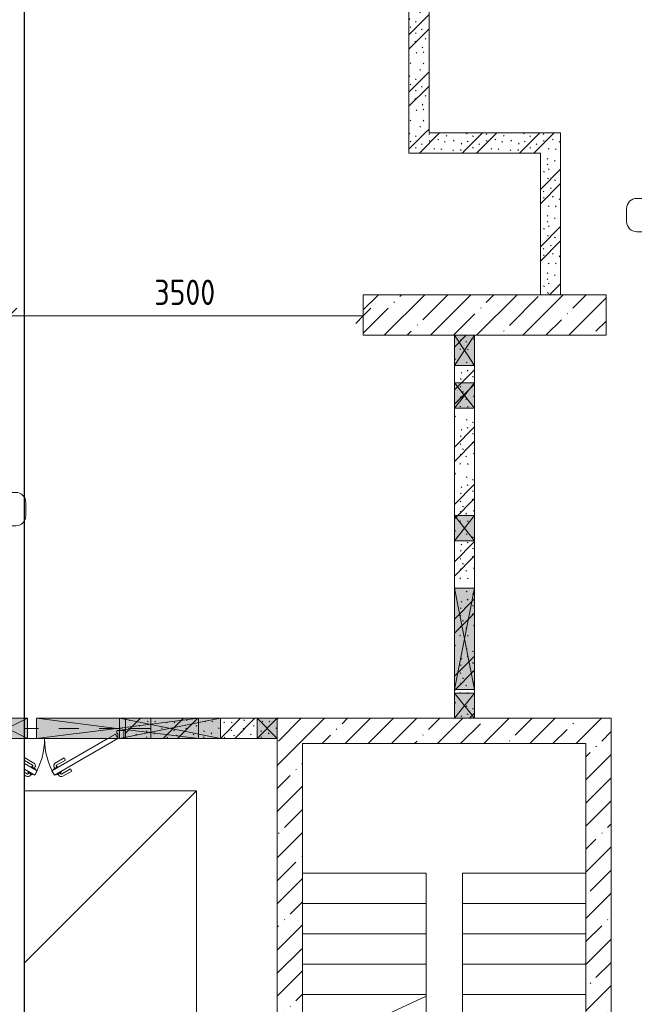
# Model space of a CAD drawing. Header units: millimetres. Extents: x -32229 to 192519, y -13689 to 125138.
# Tile 253 of 256: x 92160 to 98233, y 33039 to 42768. Entities that reach past the tile are written whole.
import ezdxf

# ---------------------------------------------------------------- set-up
doc = ezdxf.new("R2010")
doc.units = ezdxf.units.MM
for name, pattern in [('2_Пунктир_ 0_6 мм', [240, 120, -120]), ('3_ Штрих_ 1 х 1 мм', [400, 200, -200]), ('ADSK_Сверху', [900, 600, -300]), ('Штриховая', [1000, 600, -400])]:
    doc.linetypes.add(name, pattern=pattern)
for name, color, linetype, lineweight in [('A-____-____-DIMS', 7, 'Continuous', 9), ('A-____-____-DIMS-200', 7, 'Continuous', 9), ('A-AREA-____-IDEN', 7, 'Continuous', 9), ('A-DOOR-____-MCUT', 7, 'Continuous', 9), ('A-DOOR-____-OTLN', 7, 'Continuous', 18), ('A-DOOR-FRAM-MCUT', 7, 'Continuous', 9), ('A-FLOR-____-OTLN', 7, 'Continuous', 18), ('A-GLAZ-____-MCUT', 7, 'Continuous', 9), ('A-GLAZ-____-OTLN', 7, 'Continuous', 18), ('A-WALL-____-MCUT', 7, 'Continuous', 40), ('A-WALL-____-PATT', 7, 'Continuous', 40), ('E-CABL-TRAY-OTLN', 7, 'Continuous', 18), ('I-WALL-____-MCUT', 7, 'Continuous', 40), ('S-BEAM-____-OTLN', 7, 'Continuous', 18), ('S-COLS-____-MCUT', 7, 'Continuous', 40), ('S-COLS-____-OTLN', 7, 'Continuous', 18), ('S-STRS-____-MBND', 7, 'ADSK_Сверху', 18), ('S-STRS-____-OTLN', 7, 'Continuous', 18)]:
    doc.layers.add(name, color=color, linetype=linetype, lineweight=lineweight)
doc.styles.add('GOST Common_4', font='GOST_Common.ttf', dxfattribs={"width": 0.9, "height": 250})
doc.dimstyles.new('ГОСТ_2_5_мм2', dxfattribs={"dimscale": 304.8, "dimtxt": 251.428749, "dimasz": 0.492126, "dimexe": 0.492126, "dimexo": 0.656168, "dimgap": 0.098425, "dimtad": 1, "dimdec": 0, "dimdsep": 46, "dimtxsty": 'GOST Common_4', "dimblk1": 'OBLIQUE', "dimblk2": 'OBLIQUE', "dimsah": 1, "dimcen": 0.09, "dimazin": 2, "dimtfac": 1, "dimtdec": 4, "dimtix": 1, "dimtmove": 0, "dimatfit": 3, "dimfxl": 1, "dimtvp": 1, "dimtolj": 1, "dimtzin": 0, "dimarcsym": 2})
pattern_1 = [(45, (0, 0), (-228.0985, 228.0985), []), (45, (228.1, 0), (-228.0985, 228.0985), [403.225, -80.645, 6.706, -73.939])]
pattern_2 = [(135, (300.56, 377.28), (-565.6854, 6e-14), [10, -790]), (135, (349.8, 474.73), (-565.6854, 6e-14), [10, -790]), (135, (423.93, 473.06), (-565.6854, 6e-14), [10, -790]), (135, (229.92, 447.9), (-565.6854, 6e-14), [10, -790]), (135, (155.08, 447.9), (-565.6854, 6e-14), [10, -790]), (135, (114.9, 369.03), (-565.6854, 6e-14), [10, -790]), (135, (132.43, 285.8), (-565.6854, 6e-14), [10, -790]), (135, (214.66, 322), (-565.6854, 6e-14), [10, -790]), (135, (198.16, 261.88), (-565.6854, 6e-14), [10, -790]), (135, (45.2, 272.9), (-565.6854, 6e-14), [10, -790]), (135, (42.32, 336.16), (-565.6854, 6e-14), [10, -790]), (135, (92.26, 192.24), (-565.6854, 6e-14), [10, -790]), (135, (7.07, 149.2), (-565.6854, 6e-14), [10, -790]), (135, (80.6, 95.1), (-565.6854, 6e-14), [10, -790]), (135, (79.53, 36.94), (-565.6854, 6e-14), [10, -790]), (135, (153.87, 74.56), (-565.6854, 6e-14), [10, -790]), (135, (228.35, 124.8), (-565.6854, 6e-14), [10, -790]), (135, (279.75, 180.4), (-565.6854, 6e-14), [10, -790]), (135, (282.9, 31.63), (-565.6854, 6e-14), [10, -790]), (135, (377.38, 53.45), (-565.6854, 6e-14), [10, -790]), (135, (352.28, 102.7), (-565.6854, 6e-14), [10, -790]), (135, (354.05, 0), (-565.6854, 6e-14), [10, -790]), (135, (553.23, 16.45), (-565.6854, 6e-14), [10, -790]), (135, (542.38, 63.45), (-565.6854, 6e-14), [10, -790]), (135, (536.58, 239.3), (-565.6854, 6e-14), [10, -790]), (135, (475.85, 203.9), (-565.6854, 6e-14), [10, -790]), (135, (475.85, 316.54), (-565.6854, 6e-14), [10, -790]), (135, (520.8, 408.7), (-565.6854, 6e-14), [10, -790]), (135, (551.1, 470.8), (-565.6854, 6e-14), [10, -790]), (135, (235.25, 537.93), (-565.6854, 6e-14), [10, -790]), (135, (407.25, 547.65), (-565.6854, 6e-14), [10, -790]), (135, (94.5, 558.6), (-565.6854, 6e-14), [10, -790]), (135, (46.4, 532.3), (-565.6854, 6e-14), [10, -790]), (135, (85.56, 465.04), (-565.6854, 6e-14), [10, -790]), (135, (355.53, 181.14), (-565.6854, 6e-14), [10, -790]), (135, (362.23, 243.6), (-565.6854, 6e-14), [10, -790]), (135, (413.45, 344.1), (-565.6854, 6e-14), [10, -790]), (135, (286.3, 273.25), (-565.6854, 6e-14), [10, -790]), (135, (423.02, 263.72), (-565.6854, 6e-14), [10, -790]), (135, (162.94, 190.2), (-565.6854, 6e-14), [10, -790]), (135, (470.25, 120.93), (-565.6854, 6e-14), [10, -790]), (135, (484.48, 9.78), (-565.6854, 6e-14), [10, -790]), (45, (0, 212.13), (-565.6854, 0), []), (45, (212.13, 0), (-565.6854, 0), []), (45, (353.55, 0), (-565.6854, 0), []), (45, (0, 353.55), (-565.6854, 0), [])]

# ---------------------------------------------------------------- blocks, each defined once
blk = doc.blocks.new('АР_Дверь двупольная - 1600х2100h_725_725__техн_-4825154--01 ЭЛ')
at = {"layer": 'A-DOOR-____-MCUT', "color": 253, "lineweight": 13, "true_color": 0xaaaaaa}
for p, q in [((-725, 100), (-97.1, 462.5)), ((-72.1, 419.2), (-625, 100)), ((-97.1, 462.5), (-72.1, 419.2)), ((97.1, 462.5), (72.1, 419.2)), ((72.1, 419.2), (199.6, 345.6)), ((199.6, 403.3), (97.1, 462.5)), ((725, 100), (499.6, 230.1)), ((-700, 56.7), (-725, 100)), ((-625, 100), (-700, 56.7)), ((499.6, 172.4), (700, 56.7)), ((700, 56.7), (725, 100))]:
    blk.add_line(p, q, dxfattribs=at)
at = {"layer": 'A-DOOR-____-OTLN', "color": 253, "lineweight": 5, "true_color": 0xaaaaaa}
for p, q in [((-269.4, 420.8), (-180.6, 472.1)), ((-256.9, 399.2), (-269.4, 420.8)), ((-256.9, 399.2), (-168.1, 450.4)), ((-122.8, 456.9), (-166.1, 431.9)), ((-166.1, 431.9), (-162.1, 425)), ((-155.3, 438.2), (-161.3, 448.6)), ((-133.6, 450.7), (-139.6, 461.1)), ((-89.8, 399.8), (-133.1, 374.8)), ((-118.8, 450), (-122.8, 456.9)), ((-100.6, 393.5), (-94.6, 383.1)), ((-93.8, 406.7), (-89.8, 399.8)), ((93.8, 406.7), (89.8, 399.8)), ((89.8, 399.8), (133.1, 374.8)), ((100.6, 393.5), (94.6, 383.1)), ((118.8, 450), (122.8, 456.9)), ((122.8, 456.9), (166.1, 431.9)), ((133.6, 450.7), (139.6, 461.1)), ((155.3, 438.2), (161.3, 448.6)), ((166.1, 431.9), (162.1, 425)), ((199.6, 432.2), (168.1, 450.4)), ((199.6, 461), (180.6, 472.1)), ((-206.9, 312.5), (-118.1, 363.8)), ((-206.9, 312.5), (-194.4, 290.9)), ((-194.4, 290.9), (-105.6, 342.2)), ((-133.1, 374.8), (-137.1, 381.7)), ((-122.3, 381), (-116.3, 370.6)), ((194.4, 290.9), (105.6, 342.2)), ((122.3, 381), (116.3, 370.6)), ((199.6, 316.7), (118.1, 363.8)), ((133.1, 374.8), (137.1, 381.7)), ((199.6, 300.1), (194.4, 290.9))]:
    blk.add_line(p, q, dxfattribs=at)
for centre, radius, start, end in [((-165.6, 446.1), 30, 30, 120), ((-165.6, 446.1), 4.99, 30, 120), ((-725, 100), 725, 0, 30), ((725, 100), 725, 150, 180), ((165.6, 446.1), 30, 60, 150), ((165.6, 446.1), 4.99, 60, 150), ((-120.6, 368.1), 4.99, 300, 30), ((-120.6, 368.1), 30, 300, 30), ((120.6, 368.1), 30, 150, 240), ((120.6, 368.1), 4.99, 150, 240)]:
    blk.add_arc(centre, radius, start, end, dxfattribs=at)
at = {"layer": 'A-DOOR-FRAM-MCUT', "color": 253, "lineweight": 13, "true_color": 0xaaaaaa}
for p, q in [((-785, 100), (-800, 100)), ((-785, 100), (-740, 100)), ((-785, 20), (-785, 100)), ((-740, 100), (-725, 100)), ((-725, 100), (-725, 50)), ((785, 100), (725, 100)), ((725, 100), (725, 50)), ((785, 20), (785, 100)), ((785, 100), (800, 100)), ((-785, 20), (-800, 20)), ((-740, 20), (-785, 20)), ((-715, 20), (-740, 20)), ((-725, 50), (-715, 50)), ((-715, 50), (-715, 20)), ((725, 50), (715, 50)), ((715, 50), (715, 20)), ((715, 20), (785, 20)), ((785, 20), (800, 20))]:
    blk.add_line(p, q, dxfattribs=at)
blk = doc.blocks.new('АР_Отверстие прямоугольное - ОВВ-4862797--01 ЭЛ')
at = {"layer": 'A-GLAZ-____-OTLN', "lineweight": 13, "true_color": 0xf0f0f0}
blk.add_hatch(color=7, dxfattribs=at).paths.add_polyline_path([(925, -100), (925, 100), (-675, 100), (-675, -100), (145, -100)])
at = {"layer": 'A-GLAZ-____-MCUT', "color": 253, "lineweight": 13, "true_color": 0xaaaaaa}
for p, q in [((-675, 100), (-675, -100)), ((925, 100), (925, -100))]:
    blk.add_line(p, q, dxfattribs=at)
at = {"layer": 'A-GLAZ-____-OTLN', "color": 253, "lineweight": 5, "true_color": 0xaaaaaa}
for p, q in [((-675, 100), (145, -2.5)), ((925, 100), (145, 2.5)), ((145, 2.5), (-675, -100)), ((145, -2.5), (925, -100))]:
    blk.add_line(p, q, dxfattribs=at)
at = {"layer": 'A-GLAZ-____-OTLN', "color": 253, "lineweight": 13, "true_color": 0xaaaaaa}
for p, q in [((145, 100), (-675, 100)), ((-675, 100), (-675, -100)), ((925, 100), (145, 100)), ((925, -100), (925, 100)), ((-675, -100), (145, -100)), ((145, -100), (925, -100))]:
    blk.add_line(p, q, dxfattribs=at)
blk = doc.blocks.new('АР_Отверстие прямоугольное - ВК-4856016--01 ЭЛ')
at = {"layer": 'A-GLAZ-____-OTLN', "lineweight": 13, "true_color": 0xf0f0f0}
blk.add_hatch(color=7, dxfattribs=at).paths.add_polyline_path([(250, 100), (0, 100), (0, -100), (250, -100)])
at = {"layer": 'A-GLAZ-____-MCUT', "color": 253, "lineweight": 13, "true_color": 0xaaaaaa}
for p, q in [((0, 100), (0, -100)), ((250, 100), (250, -100))]:
    blk.add_line(p, q, dxfattribs=at)
at = {"layer": 'A-GLAZ-____-OTLN', "color": 253, "lineweight": 5, "true_color": 0xaaaaaa}
for p, q in [((250, 100), (0, -100)), ((0, 100), (250, -100))]:
    blk.add_line(p, q, dxfattribs=at)
at = {"layer": 'A-GLAZ-____-OTLN', "color": 253, "lineweight": 13, "true_color": 0xaaaaaa}
for p, q in [((250, 100), (0, 100)), ((0, 100), (0, -100)), ((250, -100), (250, 100)), ((0, -100), (250, -100))]:
    blk.add_line(p, q, dxfattribs=at)
blk = doc.blocks.new('АР_Отверстие прямоугольное - ВК-3758019--01 ЭЛ')
at = {"layer": 'A-GLAZ-____-OTLN', "lineweight": 13, "true_color": 0xf0f0f0}
blk.add_hatch(color=7, dxfattribs=at).paths.add_polyline_path([(-25, -100), (275, -100), (275, 100), (-25, 100)])
at = {"layer": 'A-GLAZ-____-MCUT', "color": 253, "lineweight": 13, "true_color": 0xaaaaaa}
for p, q in [((-25, 100), (-25, -100)), ((275, 100), (275, -100))]:
    blk.add_line(p, q, dxfattribs=at)
at = {"layer": 'A-GLAZ-____-OTLN', "color": 253, "lineweight": 5, "true_color": 0xaaaaaa}
for p, q in [((275, 100), (-25, -100)), ((-25, 100), (275, -100))]:
    blk.add_line(p, q, dxfattribs=at)
at = {"layer": 'A-GLAZ-____-OTLN', "color": 253, "lineweight": 13, "true_color": 0xaaaaaa}
for p, q in [((275, 100), (-25, 100)), ((-25, 100), (-25, -100)), ((275, -100), (275, 100)), ((-25, -100), (275, -100))]:
    blk.add_line(p, q, dxfattribs=at)
blk = doc.blocks.new('АР_Отверстие прямоугольное - ОВВ-5440459--01 ЭЛ')
at = {"layer": 'A-GLAZ-____-OTLN', "lineweight": 13, "true_color": 0xf0f0f0}
blk.add_hatch(color=7, dxfattribs=at).paths.add_polyline_path([(250, 100), (0, 100), (0, -100), (250, -100)])
at = {"layer": 'A-GLAZ-____-MCUT', "color": 253, "lineweight": 13, "true_color": 0xaaaaaa}
for p, q in [((0, 100), (0, -100)), ((250, 100), (250, -100))]:
    blk.add_line(p, q, dxfattribs=at)
at = {"layer": 'A-GLAZ-____-OTLN', "color": 253, "lineweight": 5, "true_color": 0xaaaaaa}
for p, q in [((250, 100), (0, -100)), ((0, 100), (250, -100))]:
    blk.add_line(p, q, dxfattribs=at)
at = {"layer": 'A-GLAZ-____-OTLN', "color": 253, "lineweight": 13, "true_color": 0xaaaaaa}
for p, q in [((250, 100), (0, 100)), ((0, 100), (0, -100)), ((250, -100), (250, 100)), ((0, -100), (250, -100))]:
    blk.add_line(p, q, dxfattribs=at)
blk = doc.blocks.new('АР_Отверстие прямоугольное - ЭОМ-4878654--01 ЭЛ')
at = {"layer": 'A-GLAZ-____-OTLN', "lineweight": 13, "true_color": 0xf0f0f0}
blk.add_hatch(color=7, dxfattribs=at).paths.add_polyline_path([(-375, -100), (625, -100), (625, 100), (-375, 100)])
at = {"layer": 'A-GLAZ-____-MCUT', "color": 253, "lineweight": 13, "true_color": 0xaaaaaa}
for p, q in [((-375, 100), (-375, -100)), ((625, 100), (625, -100))]:
    blk.add_line(p, q, dxfattribs=at)
at = {"layer": 'A-GLAZ-____-OTLN', "color": 253, "lineweight": 5, "true_color": 0xaaaaaa}
for p, q in [((625, 100), (-375, -100)), ((-375, 100), (625, -100))]:
    blk.add_line(p, q, dxfattribs=at)
at = {"layer": 'A-GLAZ-____-OTLN', "color": 253, "lineweight": 13, "true_color": 0xaaaaaa}
for p, q in [((625, 100), (-375, 100)), ((-375, 100), (-375, -100)), ((625, -100), (625, 100)), ((-375, -100), (625, -100))]:
    blk.add_line(p, q, dxfattribs=at)
blk = doc.blocks.new('АР_Отверстие прямоугольное - ОВВ-4233307--01 ЭЛ')
at = {"layer": 'A-GLAZ-____-OTLN', "lineweight": 13, "true_color": 0xf0f0f0}
blk.add_hatch(color=7, dxfattribs=at).paths.add_polyline_path([(225, -100), (225, 100), (25, 100), (25, -100)])
at = {"layer": 'A-GLAZ-____-MCUT', "color": 253, "lineweight": 13, "true_color": 0xaaaaaa}
for p, q in [((25, 100), (25, -100)), ((225, 100), (225, -100))]:
    blk.add_line(p, q, dxfattribs=at)
at = {"layer": 'A-GLAZ-____-OTLN', "color": 253, "lineweight": 5, "true_color": 0xaaaaaa}
for p, q in [((225, 100), (25, -100)), ((25, 100), (225, -100))]:
    blk.add_line(p, q, dxfattribs=at)
at = {"layer": 'A-GLAZ-____-OTLN', "color": 253, "lineweight": 13, "true_color": 0xaaaaaa}
for p, q in [((225, 100), (25, 100)), ((25, 100), (25, -100)), ((225, -100), (225, 100)), ((25, -100), (225, -100))]:
    blk.add_line(p, q, dxfattribs=at)
blk = doc.blocks.new('АР_Отверстие прямоугольное - ЭОМ-4139141--01 ЭЛ')
at = {"layer": 'A-GLAZ-____-OTLN', "lineweight": 13, "true_color": 0xf0f0f0}
blk.add_hatch(color=7, dxfattribs=at).paths.add_polyline_path([(625, -100), (625, 100), (-375, 100), (-375, -100)])
at = {"layer": 'A-GLAZ-____-MCUT', "color": 253, "lineweight": 13, "true_color": 0xaaaaaa}
for p, q in [((-375, 100), (-375, -100)), ((625, 100), (625, -100))]:
    blk.add_line(p, q, dxfattribs=at)
at = {"layer": 'A-GLAZ-____-OTLN', "color": 253, "lineweight": 5, "true_color": 0xaaaaaa}
for p, q in [((625, 100), (-375, -100)), ((-375, 100), (625, -100))]:
    blk.add_line(p, q, dxfattribs=at)
at = {"layer": 'A-GLAZ-____-OTLN', "color": 253, "lineweight": 13, "true_color": 0xaaaaaa}
for p, q in [((625, 100), (-375, 100)), ((-375, 100), (-375, -100)), ((625, -100), (625, 100)), ((-375, -100), (625, -100))]:
    blk.add_line(p, q, dxfattribs=at)
blk = doc.blocks.new('АР_Перемычка - 200_Уx2_75x5__250-250-7318092--01 ЭЛ')
at = {"layer": 'S-BEAM-____-OTLN', "color": 9, "linetype": '3_ Штрих_ 1 х 1 мм', "lineweight": 15, "true_color": 0xc4c4c4}
for p, q in [((-1050, 100), (-1050, -100)), ((1050, 100), (1050, -100)), ((-1050, 0), (-740, 0)), ((-740, 0), (80, 0)), ((80, 0), (170, 0)), ((170, 0), (199.6, 0)), ((499.6, 0), (570, 0)), ((570, 0), (1050, 0))]:
    blk.add_line(p, q, dxfattribs=at)
blk = doc.blocks.new('АР_Отверстие прямоугольное - ОВВ-4878652--01 ЭЛ')
at = {"layer": 'A-GLAZ-____-OTLN', "lineweight": 13, "true_color": 0xf0f0f0}
blk.add_hatch(color=7, dxfattribs=at).paths.add_polyline_path([(0, -100), (250, -100), (250, 100), (0, 100)])
at = {"layer": 'A-GLAZ-____-MCUT', "color": 253, "lineweight": 13, "true_color": 0xaaaaaa}
for p, q in [((0, 100), (0, -100)), ((250, 100), (250, -100))]:
    blk.add_line(p, q, dxfattribs=at)
at = {"layer": 'A-GLAZ-____-OTLN', "color": 253, "lineweight": 5, "true_color": 0xaaaaaa}
for p, q in [((250, 100), (0, -100)), ((0, 100), (250, -100))]:
    blk.add_line(p, q, dxfattribs=at)
at = {"layer": 'A-GLAZ-____-OTLN', "color": 253, "lineweight": 13, "true_color": 0xaaaaaa}
for p, q in [((250, 100), (0, 100)), ((0, 100), (0, -100)), ((250, -100), (250, 100)), ((0, -100), (250, -100))]:
    blk.add_line(p, q, dxfattribs=at)
blk = doc.blocks.new('АР_Отверстие прямоугольное - ЭОМ-6341059--01 ЭЛ')
at = {"layer": 'A-GLAZ-____-OTLN', "lineweight": 13, "true_color": 0xf0f0f0}
blk.add_hatch(color=7, dxfattribs=at).paths.add_polyline_path([(325, -100), (325, 100), (-75, 100), (-75, -100)])
at = {"layer": 'A-GLAZ-____-MCUT', "color": 253, "lineweight": 13, "true_color": 0xaaaaaa}
for p, q in [((-75, 100), (-75, -100)), ((325, 100), (325, -100))]:
    blk.add_line(p, q, dxfattribs=at)
at = {"layer": 'A-GLAZ-____-OTLN', "color": 253, "lineweight": 5, "true_color": 0xaaaaaa}
for p, q in [((325, 100), (-75, -100)), ((-75, 100), (325, -100))]:
    blk.add_line(p, q, dxfattribs=at)
at = {"layer": 'A-GLAZ-____-OTLN', "color": 253, "lineweight": 13, "true_color": 0xaaaaaa}
for p, q in [((325, 100), (-75, 100)), ((-75, 100), (-75, -100)), ((325, -100), (325, 100)), ((-75, -100), (325, -100))]:
    blk.add_line(p, q, dxfattribs=at)
blk = doc.blocks.new('Наметкина 10_РД_АР_П_отсоединено_rvt-1--01 ЭЛ')
at = {"layer": 'A-WALL-____-PATT', "lineweight": 5, "true_color": 0xaaaaaa}
h = blk.add_hatch(dxfattribs=at)
h.set_pattern_fill('FP_6', color=253, style=0, pattern_type=2)
h.set_pattern_definition(pattern_2)
h.paths.add_polyline_path([(96205.3, 41650), (96205.3, 43150), (96005.3, 43150), (96005.3, 41650)])
h = blk.add_hatch(dxfattribs=at)
h.set_pattern_fill('FP_6', color=253, style=0, pattern_type=2)
h.set_pattern_definition(pattern_2)
h.paths.add_polyline_path([(97305.3, 41450), (97305.3, 41650), (96005.3, 41650), (96005.3, 41450), (96811.1, 41450)])
h = blk.add_hatch(dxfattribs=at)
h.set_pattern_fill('FP_6', color=253, style=0, pattern_type=2)
h.set_pattern_definition(pattern_2)
h.paths.add_polyline_path([(97505.3, 40050), (97505.3, 41650), (97305.3, 41650), (97305.3, 40050)])
h = blk.add_hatch(dxfattribs=at)
h.set_pattern_fill('FP_6', color=253, style=0, pattern_type=2)
h.set_pattern_definition(pattern_2)
h.paths.add_polyline_path([(96455.3, 35865), (96655.3, 35865), (96655.3, 39650), (96455.3, 39650), (96455.3, 36115)])
h = blk.add_hatch(dxfattribs=at)
h.set_pattern_fill('FP_6', color=253, style=0, pattern_type=2)
h.set_pattern_definition(pattern_2)
h.paths.add_polyline_path([(93925.3, 35665), (94705.3, 35665), (94705.3, 35865), (93205.3, 35865), (93205.3, 35665)])
h.paths.add_polyline_path([(91605.3, 35665), (91605.3, 35865), (89405.3, 35865), (89405.3, 35665), (90115.3, 35665)])
h = blk.add_hatch(dxfattribs=at)
h.set_pattern_fill('FP_1', color=253, style=0, pattern_type=2)
h.set_pattern_definition(pattern_1)
h.paths.add_polyline_path([(94705.3, 25355), (94955.3, 25355), (94955.3, 28754), (94705.3, 28754), (94705.3, 25828.2)])
h.paths.add_polyline_path([(94931.1, 28854), (94955.3, 28854), (94955.3, 35865.1), (94705.3, 35865), (94705.3, 28854), (94926.2, 28854)])
h = blk.add_hatch(dxfattribs=at)
h.set_pattern_fill('FP_1', color=253, style=0, pattern_type=2)
h.set_pattern_definition(pattern_1)
h.paths.add_polyline_path([(96455.3, 35615), (97755.3, 35615), (97755.3, 35865), (94955.3, 35865), (94955.3, 35615)])
h = blk.add_hatch(dxfattribs=at)
h.set_pattern_fill('FP_1', color=253, style=0, pattern_type=2)
h.set_pattern_definition(pattern_1)
h.paths.add_polyline_path([(97755.3, 29315.1), (98005.3, 29315.1), (98005.3, 35865.1), (97755.3, 35865.1), (97755.3, 29515)])
at = {"layer": 'S-COLS-____-OTLN', "lineweight": 5, "true_color": 0xaaaaaa}
h = blk.add_hatch(dxfattribs=at)
h.set_pattern_fill('FP_1', color=253, style=0, pattern_type=2)
h.set_pattern_definition(pattern_1)
h.paths.add_polyline_path([(96455.3, 39650), (97955.3, 39650), (97955.3, 40050), (95555.3, 40050), (95555.3, 39650)])
at = {"layer": 'A-FLOR-____-OTLN', "color": 253, "lineweight": 13, "true_color": 0xaaaaaa}
for p, q in [((92205.6, 35665), (92235.3, 35665)), ((92235.3, 35665), (92205.6, 35665)), ((92235.3, 35665), (92325.3, 35665)), ((92325.3, 35665), (92235.3, 35665)), ((92325.3, 35665), (93030.3, 35665)), ((93030.3, 35665), (92325.3, 35665)), ((93190.3, 35665), (93205.3, 35665)), ((93205.3, 35665), (93190.3, 35665)), ((93905.3, 35150), (92205.6, 33450.4)), ((92205.6, 35150), (93905.3, 35150)), ((92205.6, 35150), (93905.3, 35150)), ((93905.3, 35150), (93905.3, 28854)), ((93905.3, 35150), (93905.3, 28854))]:
    blk.add_line(p, q, dxfattribs=at)
at = {"layer": 'A-WALL-____-MCUT', "color": 253, "lineweight": 13, "true_color": 0xaaaaaa}
for p, q in [((94955.3, 35865.1), (94705.3, 35865.1)), ((94705.3, 35865), (94705.3, 35665)), ((96455.3, 35865), (94955.3, 35865)), ((96655.3, 35865), (96455.3, 35865)), ((97755.3, 35865), (96655.3, 35865)), ((98005.3, 35865.1), (97755.3, 35865.1)), ((98005.3, 29315.1), (98005.3, 35865.1)), ((94705.3, 35665), (94705.3, 29930)), ((94955.3, 35615), (97755.3, 35615)), ((94955.3, 29930), (94955.3, 35615)), ((97755.3, 35615), (97755.3, 29515))]:
    blk.add_line(p, q, dxfattribs=at)
at = {"layer": 'I-WALL-____-MCUT', "color": 253, "lineweight": 13, "true_color": 0xaaaaaa}
for p, q in [((96005.3, 43150), (96005.3, 41650)), ((96205.3, 41650), (96205.3, 43150)), ((96005.3, 41650), (96005.3, 41450)), ((97305.3, 41650), (96205.3, 41650)), ((97505.3, 41650), (97305.3, 41650)), ((97505.3, 40050), (97505.3, 41650)), ((96005.3, 41450), (97305.3, 41450)), ((97305.3, 41450), (97305.3, 40050)), ((97305.3, 40050), (97505.3, 40050)), ((96455.3, 39650), (96455.3, 39350)), ((96655.3, 39650), (96455.3, 39650)), ((96655.3, 39350), (96655.3, 39650)), ((96455.3, 39350), (96455.3, 39180)), ((96655.3, 39180), (96655.3, 39350)), ((96455.3, 39180), (96455.3, 38930)), ((96655.3, 38930), (96655.3, 39180)), ((96455.3, 38930), (96455.3, 37870)), ((96655.3, 37870), (96655.3, 38930)), ((96455.3, 37870), (96455.3, 37620)), ((96655.3, 37620), (96655.3, 37870)), ((96455.3, 37620), (96455.3, 37150)), ((96655.3, 37150), (96655.3, 37620)), ((96455.3, 37150), (96455.3, 36150)), ((96655.3, 36150), (96655.3, 37150)), ((96455.3, 36150), (96455.3, 36115)), ((96455.3, 36115), (96455.3, 35865)), ((96655.3, 36115), (96655.3, 36150)), ((96655.3, 35865), (96655.3, 36115)), ((93925.3, 35865), (93205.3, 35865)), ((93205.3, 35865), (93205.3, 35665)), ((94145.3, 35865), (93925.3, 35865)), ((94505.3, 35865), (94145.3, 35865)), ((94705.3, 35865), (94505.3, 35865)), ((94705.3, 35665), (94705.3, 35865)), ((96455.3, 35865), (96655.3, 35865)), ((93205.3, 35665), (93925.3, 35665)), ((93925.3, 35665), (94145.3, 35665)), ((94145.3, 35665), (94505.3, 35665)), ((94505.3, 35665), (94705.3, 35665))]:
    blk.add_line(p, q, dxfattribs=at)
at = {"layer": 'S-COLS-____-MCUT', "color": 253, "lineweight": 15, "true_color": 0xaaaaaa}
for p, q in [((97955.3, 40050), (95555.3, 40050)), ((95555.3, 40050), (95555.3, 39650)), ((97955.3, 39650), (97955.3, 40050)), ((95555.3, 39650), (96455.3, 39650)), ((96455.3, 39650), (96655.3, 39650)), ((96655.3, 39650), (97955.3, 39650))]:
    blk.add_line(p, q, dxfattribs=at)
at = {"layer": 'S-STRS-____-MBND', "color": 253, "linetype": '2_Пунктир_ 0_6 мм', "lineweight": 13, "true_color": 0xaaaaaa}
for p, q in [((94955.3, 34335), (96175.3, 34335)), ((94955.3, 33135), (94955.3, 34335)), ((96175.3, 33119.5), (96175.3, 34335)), ((97755.3, 34335), (96535.3, 34335)), ((96535.3, 34335), (96535.3, 31635)), ((97755.3, 34335), (96535.3, 34335)), ((97755.3, 34335), (97755.3, 31635)), ((94955.3, 34035), (96175.3, 34035)), ((94955.3, 34035), (96175.3, 34035)), ((97755.3, 34035), (96535.3, 34035)), ((97755.3, 34035), (96535.3, 34035)), ((94955.3, 33735), (96175.3, 33735)), ((94955.3, 33735), (96175.3, 33735)), ((97755.3, 33735), (96535.3, 33735)), ((97755.3, 33735), (96535.3, 33735)), ((94955.3, 33435), (96175.3, 33435)), ((94955.3, 33435), (96175.3, 33435)), ((97755.3, 33435), (96535.3, 33435)), ((97755.3, 33435), (96535.3, 33435)), ((94955.3, 33135), (96175.3, 33135)), ((94955.3, 33135), (96175.3, 33135)), ((97755.3, 33135), (96535.3, 33135)), ((97755.3, 33135), (96535.3, 33135))]:
    blk.add_line(p, q, dxfattribs=at)
at = {"layer": 'S-STRS-____-MBND', "color": 253, "linetype": 'Continuous', "lineweight": 13, "true_color": 0xaaaaaa}
blk.add_line((96175.3, 33119.5), (95701.2, 32898.4), dxfattribs=at)
at = {"layer": 'S-STRS-____-OTLN', "color": 253, "lineweight": 13, "true_color": 0xaaaaaa}
for p, q in [((94955.3, 34335), (96175.3, 34335)), ((96175.3, 34035), (96175.3, 34335)), ((97755.3, 34335), (96535.3, 34335)), ((96535.3, 34335), (96535.3, 34035)), ((94955.3, 34035), (96175.3, 34035)), ((96175.3, 33735), (96175.3, 34035)), ((96535.3, 34035), (96535.3, 33735)), ((97755.3, 34035), (96535.3, 34035)), ((94955.3, 33735), (96175.3, 33735)), ((96175.3, 33435), (96175.3, 33735)), ((96535.3, 33735), (96535.3, 33435)), ((97755.3, 33735), (96535.3, 33735)), ((94955.3, 33435), (96175.3, 33435)), ((96175.3, 33135), (96175.3, 33435)), ((96535.3, 33435), (96535.3, 33135)), ((97755.3, 33435), (96535.3, 33435)), ((94955.3, 33135), (96175.3, 33135)), ((96175.3, 33119.5), (96175.3, 33135)), ((96175.3, 32835), (96175.3, 33119.5)), ((96535.3, 33135), (96535.3, 32835)), ((97755.3, 33135), (96535.3, 33135))]:
    blk.add_line(p, q, dxfattribs=at)
at = {"layer": 'S-STRS-____-OTLN', "color": 253, "linetype": 'Штриховая', "lineweight": 13, "true_color": 0xaaaaaa}
for p, q in [((97755.3, 34335), (96535.3, 34335)), ((94955.3, 34035), (96175.3, 34035)), ((97755.3, 34035), (96535.3, 34035)), ((94955.3, 33735), (96175.3, 33735)), ((97755.3, 33735), (96535.3, 33735)), ((94955.3, 33435), (96175.3, 33435)), ((97755.3, 33435), (96535.3, 33435)), ((94955.3, 33135), (96175.3, 33135)), ((97755.3, 33135), (96535.3, 33135))]:
    blk.add_line(p, q, dxfattribs=at)
at = {"layer": 'A-DOOR-____-OTLN', "color": 253, "lineweight": 13, "true_color": 0xaaaaaa, "rotation": 180}
blk.add_blockref('АР_Дверь двупольная - 1600х2100h_725_725__техн_-4825154--01 ЭЛ', (92405.3, 35765), dxfattribs=at)
at = {"layer": 'A-GLAZ-____-OTLN', "color": 253, "lineweight": 13, "true_color": 0xaaaaaa}
for name, p, rotation in [('АР_Отверстие прямоугольное - ВК-3758019--01 ЭЛ', (96555.3, 39625), 270), ('АР_Отверстие прямоугольное - ОВВ-4878652--01 ЭЛ', (96555.3, 38930), 90), ('АР_Отверстие прямоугольное - ВК-4856016--01 ЭЛ', (96555.3, 37870), 270), ('АР_Отверстие прямоугольное - ЭОМ-4878654--01 ЭЛ', (96555.3, 36525), 90), ('АР_Отверстие прямоугольное - ОВВ-5440459--01 ЭЛ', (96555.3, 36115), 270)]:
    blk.add_blockref(name, p, dxfattribs=dict(at, rotation=rotation))
for name, p in [('АР_Отверстие прямоугольное - ЭОМ-6341059--01 ЭЛ', (91910.3, 35765)), ('АР_Отверстие прямоугольное - ОВВ-4862797--01 ЭЛ', (93000.3, 35765)), ('АР_Отверстие прямоугольное - ЭОМ-4139141--01 ЭЛ', (93520.3, 35765)), ('АР_Отверстие прямоугольное - ОВВ-4233307--01 ЭЛ', (94480.3, 35765))]:
    blk.add_blockref(name, p, dxfattribs=at)
at = {"layer": 'S-BEAM-____-OTLN', "color": 253, "lineweight": 13, "true_color": 0xaaaaaa, "rotation": 180}
blk.add_blockref('АР_Перемычка - 200_Уx2_75x5__250-250-7318092--01 ЭЛ', (92405.3, 35765), dxfattribs=at)
blk = doc.blocks.new('Марка помещения 2 - Марка помещения 2-1605974--01 ЭЛ')
at = {"layer": 'A-AREA-____-IDEN', "color": 253, "true_color": 0xaaaaaa}
for p, q in [((-1.797, 0.841), (1.569, 0.841)), ((-2.297, -0.309), (-2.297, 0.341)), ((2.069, 0.341), (2.069, -0.309)), ((1.569, -0.809), (-1.797, -0.809))]:
    blk.add_line(p, q, dxfattribs=at)
for centre, start, end in [((-1.797, 0.341), 90, 180), ((1.569, 0.341), 0, 90), ((-1.797, -0.309), 180, 270), ((1.569, -0.309), 270, 360)]:
    blk.add_arc(centre, 0.5, start, end, dxfattribs=at)
blk = doc.blocks.new('DIMBLOCK120--01 ЭЛ')
at = {"layer": 'A-____-____-DIMS-200'}
for p, q in [((92055.6, 39748.1), (92055.6, 39992.1)), ((95555.3, 39748.1), (95555.3, 39992.1)), ((92055.6, 39842.1), (92130.6, 39917.1)), ((95555.3, 39842.1), (95630.3, 39917.1)), ((92055.6, 39842.1), (91980.6, 39767.1)), ((92055.6, 39842.1), (95555.3, 39842.1)), ((92055.6, 39842.1), (92055.6, 39748.1)), ((95555.3, 39842.1), (95480.3, 39767.1)), ((95555.3, 39842.1), (95555.3, 39748.1))]:
    blk.add_line(p, q, dxfattribs=at)
at = {"layer": 'A-____-____-DIMS-200', "color": 0, "insert": (93490.1, 40198.8), "char_height": 250, "width": 756.843, "attachment_point": 1, "line_spacing_factor": 1.022761, "style": 'GOST Common_4'}
blk.add_mtext('3500', dxfattribs=at)
blk = doc.blocks.new('_Oblique')
at = {"color": 0, "linetype": 'ByBlock', "lineweight": -2}
blk.add_line((-0.5, -0.5), (0.5, 0.5), dxfattribs=at)

msp = doc.modelspace()

# ---------------------------------------------------------------- linework, layer by layer
at = {"layer": 'E-CABL-TRAY-OTLN', "color": 1, "true_color": 0xff0000}
for p, q in [((92203.1, 48686.8), (92203.1, 29229)), ((92205.6, 48686.8), (92205.6, 29229))]:
    msp.add_line(p, q, dxfattribs=at)

# ---------------------------------------------------------------- block references
at = {"lineweight": 5}
msp.add_blockref('Наметкина 10_РД_АР_П_отсоединено_rvt-1--01 ЭЛ', (0, 0), dxfattribs=at)
at = {"layer": 'A-AREA-____-IDEN', "color": 253, "true_color": 0xaaaaaa, "xscale": 199.9999999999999, "yscale": 199.9999999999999, "zscale": 199.9999999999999}
for p in [(98616.9, 40834), (91806.5, 37928.6)]:
    msp.add_blockref('Марка помещения 2 - Марка помещения 2-1605974--01 ЭЛ', p, dxfattribs=at)

# ---------------------------------------------------------------- dimensions: what is measured, and where the dimension line sits
at = {"layer": 'A-____-____-DIMS'}
dim = msp.add_linear_dim(base=(95555.3, 39842.1), p1=(92055.6, 39948.1), p2=(95555.3, 39948.1), dimstyle='ГОСТ_2_5_мм2', override={"dimpost": '<>', "dimfxl": 3499.646443}, dxfattribs=at)
dim.commit()
dim.dimension.update_dxf_attribs({"geometry": 'DIMBLOCK120--01 ЭЛ', "text_midpoint": (93805.5, 39997.1)})

doc.saveas('drawing.dxf')
